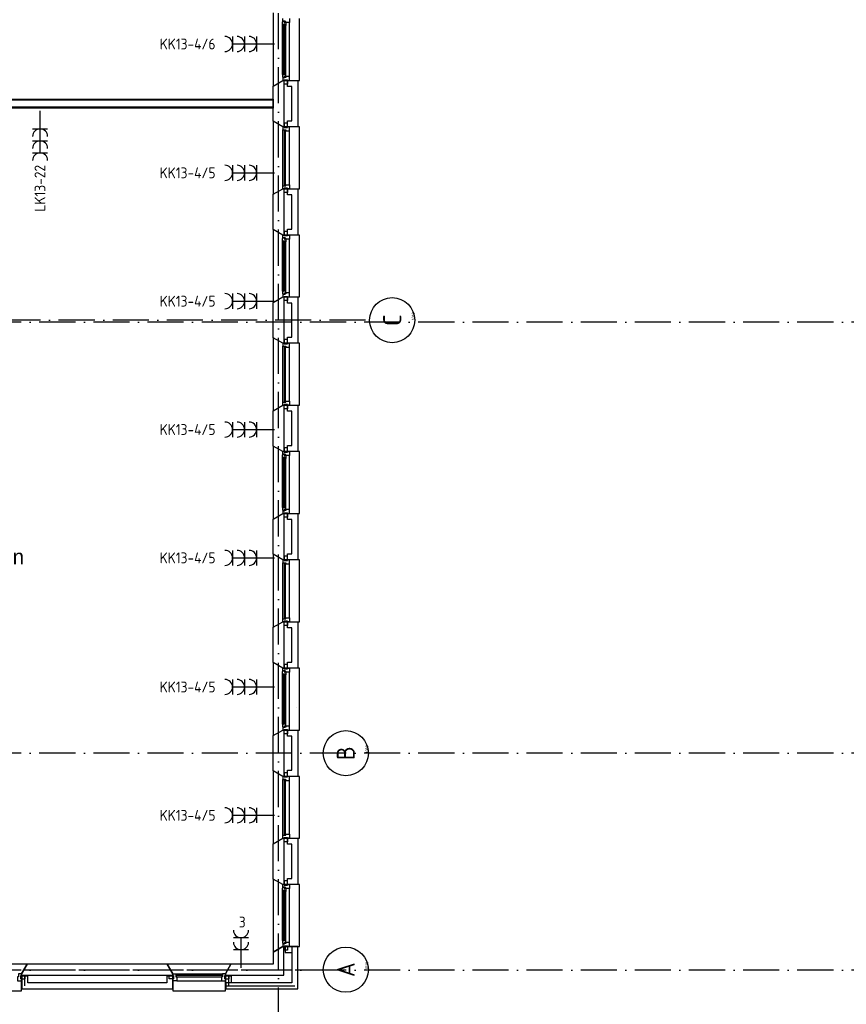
# Model space of a CAD drawing. Header units: millimetres. Extents: x -6587 to 112885, y 244 to 84344.
# Tile 26 of 50: x 79872 to 93613, y 8730 to 25101. Entities that reach past the tile are written whole.
import ezdxf
from ezdxf.enums import TextEntityAlignment as Align

# ---------------------------------------------------------------- set-up
doc = ezdxf.new("R2010")
doc.units = ezdxf.units.MM
doc.header["$LTSCALE"] = 100
doc.linetypes.add('DASHDOT', pattern=[9, 6, -1.5, 0, -1.5])
doc.layers.get('0').update_dxf_attribs({"linetype": 'CONTINUOUS'})
for name, color, linetype in [('AL$1----_ALGEMEEN', 7, 'CONTINUOUS'), ('AL$7----_STRAMIEN', 1, 'DASHDOT'), ('AL21----_BUITENWAND', 4, 'CONTINUOUS'), ('AL21K---_ISOLATIE', 1, 'CONTINUOUS'), ('AL22----_BINNENWAND', 7, 'CONTINUOUS'), ('AL28----_KONSTRUKTIE', 3, 'CONTINUOUS'), ('AL31----_BUITENKOZ', 7, 'CONTINUOUS'), ('ALN-----_BLOCKNAAM', 2, 'CONTINUOUS'), ('ALXA3---_VOLZWART', 14, 'CONTINUOUS'), ('BOUW', 8, 'CONTINUOUS'), ('EB62203-_ATTRIB', 2, 'CONTINUOUS'), ('EL62203-_KRACHT-WCD230', 3, 'CONTINUOUS')]:
    doc.layers.add(name, color=color, linetype=linetype)
doc.styles.add('1_8', font='iso', dxfattribs={"width": 0.7, "height": 1.8})
doc.styles.add('BURO-025', font='BUROFONT.shx', dxfattribs={"height": 250})
doc.styles.add('NORATT', font='isocp.shx')
doc.styles.get("Standard").update_dxf_attribs({"font": 'iso.shx'})

# ---------------------------------------------------------------- blocks, each defined once
blk = doc.blocks.new('ES3W2A')
for p, q in [((1.25, 2), (-1.25, 2)), ((1.25, 2), (-1.25, 2)), ((0, 2), (0, -3)), ((0, 2), (0, -3)), ((1.25, 0), (-1.25, 0)), ((1.25, 0), (-1.25, 0))]:
    blk.add_line(p, q)
for centre in [(0, 3.25), (0, 3.25), (0, 1.25), (0, 1.25)]:
    blk.add_arc(centre, 1.25, 180, 0)
for tag, style, flags, p in [('VERMOGEN', 'NORATT', 9, (-2.5, 5)), ('VERMOGEN', '1_8', 9, (-2.5, 5)), ('GROEP', 'NORATT', 8, (0, 5)), ('GROEP', '1_8', 8, (0, 5)), ('SCHAK', 'NORATT', 8, (2.5, 5)), ('SCHAK', '1_8', 8, (2.5, 5)), ('GELIJK', 'NORATT', 9, (5, 5)), ('GELIJK', '1_8', 9, (5, 5)), ('TAL', 'NORATT', 8, (2.5, 5)), ('TAL', '1_8', 8, (2.5, 5)), ('KAST', 'NORATT', 9, (7, 5)), ('KAST', '1_8', 9, (7, 5))]:
    blk.add_attdef(tag, text='', height=1.8, rotation=90, dxfattribs=dict(style=style, flags=flags)).set_placement(p, align=Align.MIDDLE_CENTER)
at = {"width": 0.7, "flags": 8}
for style in ['NORATT', '1_8']:
    blk.add_attdef('DOEL', text='', height=1.8, rotation=90, dxfattribs=dict(at, style=style)).set_placement((-2.5, 5), align=Align.MIDDLE_LEFT)
at = {"flags": 9}
for style in ['NORATT', '1_8']:
    blk.add_attdef('M_CODE', text='', height=1.8, dxfattribs=dict(at, style=style)).set_placement((0, 0), align=Align.MIDDLE_CENTER)
blk = doc.blocks.new('ES3W3A')
at = {"color": 0}
for p, q in [((1.25, 4), (-1.25, 4)), ((1.25, 4), (-1.25, 4)), ((1.25, 4), (-1.25, 4)), ((1.25, 4), (-1.25, 4)), ((0, 4), (0, -3)), ((0, 4), (0, -3)), ((0, 4), (0, -3)), ((0, 4), (0, -3)), ((1.25, 2), (-1.25, 2)), ((1.25, 2), (-1.25, 2)), ((1.25, 2), (-1.25, 2)), ((1.25, 2), (-1.25, 2)), ((1.25, 0), (-1.25, 0)), ((1.25, 0), (-1.25, 0)), ((1.25, 0), (-1.25, 0)), ((1.25, 0), (-1.25, 0))]:
    blk.add_line(p, q, dxfattribs=at)
for centre in [(0, 5.25), (0, 5.25), (0, 5.25), (0, 5.25), (0, 3.25), (0, 3.25), (0, 3.25), (0, 3.25), (0, 1.25), (0, 1.25), (0, 1.25), (0, 1.25)]:
    blk.add_arc(centre, 1.25, 180, 0, dxfattribs=at)
for tag, style, flags, p in [('VERMOGEN', 'NORATT', 9, (-2.5, 6.5)), ('VERMOGEN', '1_8', 9, (-2.5, 6.5)), ('VERMOGEN', 'NORATT', 9, (-2.5, 6.5)), ('GROEP', 'NORATT', 8, (0, 7)), ('GROEP', '1_8', 8, (0, 7)), ('GROEP', 'NORATT', 8, (0, 7)), ('KAST', 'NORATT', 9, (2.5, 6.5)), ('KAST', '1_8', 9, (2.5, 6.5)), ('KAST', 'NORATT', 9, (2.5, 6.5))]:
    blk.add_attdef(tag, text='', height=1.8, rotation=90, dxfattribs=dict(at, style=style, flags=flags)).set_placement(p, align=Align.MIDDLE)
at = {"style": 'NORATT', "flags": 9}
blk.add_attdef('GELIJK', text='', height=1.8, rotation=90, dxfattribs=at).set_placement((5, 7), align=Align.MIDDLE_CENTER)
blk.add_attdef('GELIJK', text='', height=1.8, rotation=90, dxfattribs=at).set_placement((5, 7), align=Align.MIDDLE_CENTER)
at = {"color": 0, "width": 0.7, "flags": 8}
for tag, style, p in [('SCHAK', 'NORATT', (2.5, 6.625)), ('SCHAK', '1_8', (2.5, 6.625)), ('SCHAK', 'NORATT', (2.5, 6.625)), ('TAL', 'NORATT', (1.5, -1.5)), ('TAL', '1_8', (1.5, -1.5)), ('TAL', 'NORATT', (1.5, -1.5))]:
    blk.add_attdef(tag, text='', height=1.8, rotation=90, dxfattribs=dict(at, style=style)).set_placement(p, align=Align.MIDDLE)
for style in ['NORATT', '1_8', 'NORATT']:
    blk.add_attdef('DOEL', text='', height=1.8, rotation=90, dxfattribs=dict(at, style=style)).set_placement((-2.75, -2.25), align=Align.MIDDLE_LEFT)
at = {"style": 'NORATT', "flags": 9}
blk.add_attdef('M_CODE', text='', height=1.8, dxfattribs=at).set_placement((0, 0), align=Align.MIDDLE_CENTER)
blk.add_attdef('M_CODE', text='', height=1.8, dxfattribs=at).set_placement((0, 0), align=Align.MIDDLE_CENTER)
blk = doc.blocks.new('1010')
at = {"layer": 'AL$7----_STRAMIEN', "color": 7, "linetype": 'Continuous'}
blk.add_circle((0, 750), 750, dxfattribs=at)
at = {"layer": 'AL$7----_STRAMIEN', "color": 3, "linetype": 'Continuous'}
blk.add_attdef('STR-NAAM', text='', height=600, rotation=360, dxfattribs=at).set_placement((0, 750), align=Align.MIDDLE)
at = {"layer": 'ALN-----_BLOCKNAAM', "linetype": 'Continuous'}
blk.add_text('1010', height=100, dxfattribs=at).set_placement((0, 0))

msp = doc.modelspace()

# ---------------------------------------------------------------- linework, layer by layer
at = {"layer": 'AL$1----_ALGEMEEN', "color": 8}
msp.add_line((84474.8, 13665), (84474.8, 13665), dxfattribs=at)
at = {"layer": 'AL$7----_STRAMIEN', "color": 1}
for p, q in [((84174.8, 7509.2), (84174.8, 76734.4)), ((94298.3, 20073.8), (16060, 20073.8)), ((85619.2, 20105), (73179.8, 20105)), ((94298.3, 12904.9), (16060, 12904.9)), ((94298.3, 9298.7), (16060, 9298.7)), ((66451.1, 9305), (84848.1, 9305))]:
    msp.add_line(p, q, dxfattribs=at)
at = {"layer": 'AL21----_BUITENWAND', "color": 8}
for p, q in [((84325.8, 23990), (84325.8, 24090)), ((84325.8, 24090), (84494.8, 24090)), ((84494.8, 24090), (84494.8, 23320)), ((84394.8, 23990), (84325.8, 23990)), ((84394.8, 23420), (84394.8, 23990)), ((84325.8, 23420), (84394.8, 23420)), ((84325.8, 23320), (84325.8, 23420)), ((84494.8, 23320), (84325.8, 23320)), ((84325.8, 22190), (84325.8, 22290)), ((84325.8, 22290), (84494.8, 22290)), ((84494.8, 22290), (84494.8, 21520)), ((84394.8, 22190), (84325.8, 22190)), ((84394.8, 21620), (84394.8, 22190)), ((84325.8, 21620), (84394.8, 21620)), ((84325.8, 21520), (84325.8, 21620)), ((84494.8, 21520), (84325.8, 21520)), ((84325.8, 20390), (84325.8, 20490)), ((84325.8, 20490), (84494.8, 20490)), ((84494.8, 20490), (84494.8, 19720)), ((84394.8, 20390), (84325.8, 20390)), ((84394.8, 19820), (84394.8, 20390)), ((84325.8, 19820), (84394.8, 19820)), ((84325.8, 19720), (84325.8, 19820)), ((84494.8, 19720), (84325.8, 19720)), ((84325.8, 18590), (84325.8, 18690)), ((84325.8, 18690), (84494.8, 18690)), ((84494.8, 18690), (84494.8, 17920)), ((84394.8, 18590), (84325.8, 18590)), ((84394.8, 18020), (84394.8, 18590)), ((84325.8, 18020), (84394.8, 18020)), ((84325.8, 17920), (84325.8, 18020)), ((84494.8, 17920), (84325.8, 17920)), ((84325.8, 16790), (84325.8, 16890)), ((84325.8, 16890), (84494.8, 16890)), ((84494.8, 16890), (84494.8, 16120)), ((84394.8, 16790), (84325.8, 16790)), ((84394.8, 16220), (84394.8, 16790)), ((84325.8, 16220), (84394.8, 16220)), ((84325.8, 16120), (84325.8, 16220)), ((84494.8, 16120), (84325.8, 16120)), ((84325.8, 14990), (84325.8, 15090)), ((84325.8, 15090), (84494.8, 15090)), ((84494.8, 15090), (84494.8, 14320)), ((84394.8, 14990), (84325.8, 14990)), ((84394.8, 14420), (84394.8, 14990)), ((84325.8, 14420), (84394.8, 14420)), ((84325.8, 14320), (84325.8, 14420)), ((84494.8, 14320), (84325.8, 14320)), ((84325.8, 13190), (84325.8, 13290)), ((84325.8, 13290), (84494.8, 13290)), ((84494.8, 13290), (84494.8, 12520)), ((84394.8, 13190), (84325.8, 13190)), ((84394.8, 12620), (84394.8, 13190)), ((84325.8, 12620), (84394.8, 12620)), ((84325.8, 12520), (84325.8, 12620)), ((84494.8, 12520), (84325.8, 12520)), ((84325.8, 11390), (84325.8, 11490)), ((84325.8, 11490), (84494.8, 11490)), ((84494.8, 11490), (84494.8, 10720)), ((84394.8, 11390), (84325.8, 11390)), ((84394.8, 10820), (84394.8, 11390)), ((84325.8, 10820), (84394.8, 10820)), ((84325.8, 10720), (84325.8, 10820)), ((84494.8, 10720), (84325.8, 10720)), ((84494.8, 9690), (84284.8, 9690)), ((84284.8, 9690), (84284.8, 9590)), ((84494.8, 9690), (84394.8, 9690)), ((84394.8, 9690), (84394.8, 9085)), ((84394.8, 9690), (84394.8, 9085)), ((84494.8, 9690), (84394.8, 9690)), ((84494.8, 8985), (84494.8, 9690)), ((84494.8, 8985), (84494.8, 9690)), ((84494.8, 8985), (84494.8, 9690)), ((84284.8, 9590), (84394.8, 9590)), ((84394.8, 9590), (84394.8, 9085)), ((80009.8, 9195), (79909.8, 9195)), ((79909.8, 9195), (79909.8, 8985)), ((80009.8, 9085), (80009.8, 9195)), ((82316.8, 9195), (82316.8, 9085)), ((82416.8, 9195), (82316.8, 9195)), ((82416.8, 8985), (82416.8, 9195)), ((83291.8, 9195), (83291.8, 8985)), ((83391.8, 9195), (83291.8, 9195)), ((83391.8, 9085), (83391.8, 9195)), ((82316.8, 9085), (80009.8, 9085)), ((84394.8, 9085), (83299.8, 9085)), ((83299.8, 9085), (83299.8, 8985)), ((84394.8, 9085), (83299.8, 9085)), ((83299.8, 9085), (83299.8, 8985)), ((84394.8, 9085), (83391.8, 9085)), ((79909.8, 8985), (82416.8, 8985)), ((83291.8, 8985), (84494.8, 8985)), ((83299.8, 8985), (84494.8, 8985)), ((83299.8, 8985), (84494.8, 8985))]:
    msp.add_line(p, q, dxfattribs=at)
at = {"layer": 'AL21K---_ISOLATIE', "color": 8, "linetype": 'Continuous'}
for p, q in [((84264.8, 23990), (84264.8, 23420)), ((84264.8, 22190), (84264.8, 21620)), ((84264.8, 20390), (84264.8, 19820)), ((84264.8, 18590), (84264.8, 18020)), ((84264.8, 16790), (84264.8, 16220)), ((84264.8, 14990), (84264.8, 14420)), ((84264.8, 13190), (84264.8, 12620)), ((84264.8, 11390), (84264.8, 10820))]:
    msp.add_line(p, q, dxfattribs=at)
at = {"layer": 'AL22----_BINNENWAND', "color": 8}
for p, q in [((78174.8, 23780), (84084.8, 23780)), ((84084.8, 23780), (84084.8, 23630)), ((84084.8, 23630), (78174.8, 23630))]:
    msp.add_line(p, q, dxfattribs=at)
at = {"layer": 'AL22----_BINNENWAND', "color": 8, "linetype": 'Continuous'}
for p, q in [((84084.8, 23765), (78174.8, 23765)), ((84084.8, 23645), (78174.8, 23645))]:
    msp.add_line(p, q, dxfattribs=at)
at = {"layer": 'AL28----_KONSTRUKTIE', "color": 8}
for p, q in [((84084.8, 23997.6), (84244.8, 24090)), ((84244.8, 24090), (84264.8, 24090)), ((84264.8, 24090), (84264.8, 23320)), ((84084.8, 23412.4), (84084.8, 23997.6)), ((84244.8, 23320), (84084.8, 23412.4)), ((84264.8, 23320), (84244.8, 23320)), ((84084.8, 22197.6), (84244.8, 22290)), ((84244.8, 22290), (84264.8, 22290)), ((84264.8, 22290), (84264.8, 21520)), ((84394.8, 22290), (84394.8, 22290)), ((84084.8, 21612.4), (84084.8, 22197.6)), ((84244.8, 21520), (84084.8, 21612.4)), ((84264.8, 21520), (84244.8, 21520)), ((84084.8, 20397.6), (84244.8, 20490)), ((84244.8, 20490), (84264.8, 20490)), ((84264.8, 20490), (84264.8, 19720)), ((84084.8, 19812.4), (84084.8, 20397.6)), ((84244.8, 19720), (84084.8, 19812.4)), ((84264.8, 19720), (84244.8, 19720)), ((84084.8, 18597.6), (84244.8, 18690)), ((84244.8, 18690), (84264.8, 18690)), ((84264.8, 18690), (84264.8, 17920)), ((84084.8, 18012.4), (84084.8, 18597.6)), ((84244.8, 17920), (84084.8, 18012.4)), ((84264.8, 17920), (84244.8, 17920)), ((84084.8, 16797.6), (84244.8, 16890)), ((84244.8, 16890), (84264.8, 16890)), ((84264.8, 16890), (84264.8, 16120)), ((84084.8, 16212.4), (84084.8, 16797.6)), ((84244.8, 16120), (84084.8, 16212.4)), ((84264.8, 16120), (84244.8, 16120)), ((84084.8, 14997.6), (84244.8, 15090)), ((84244.8, 15090), (84264.8, 15090)), ((84264.8, 15090), (84264.8, 14320)), ((84084.8, 14412.4), (84084.8, 14997.6)), ((84244.8, 14320), (84084.8, 14412.4)), ((84264.8, 14320), (84244.8, 14320)), ((84084.8, 13197.6), (84244.8, 13290)), ((84244.8, 13290), (84264.8, 13290)), ((84264.8, 13290), (84264.8, 12520)), ((84084.8, 12612.4), (84084.8, 13197.6)), ((84244.8, 12520), (84084.8, 12612.4)), ((84264.8, 12520), (84244.8, 12520)), ((84084.8, 11397.6), (84244.8, 11490)), ((84244.8, 11490), (84264.8, 11490)), ((84264.8, 11490), (84264.8, 10720)), ((84084.8, 10812.4), (84084.8, 11397.6)), ((84244.8, 10720), (84084.8, 10812.4)), ((84264.8, 10720), (84244.8, 10720)), ((79994.2, 9395), (79901.8, 9235)), ((82324.5, 9395), (79994.2, 9395)), ((82416.8, 9235), (82324.5, 9395)), ((79901.8, 9235), (79901.8, 9215)), ((79901.8, 9215), (82416.8, 9215)), ((82416.8, 9215), (82416.8, 9235))]:
    msp.add_line(p, q, dxfattribs=at)
at = {"layer": 'AL28----_KONSTRUKTIE', "color": 8, "linetype": 'Continuous'}
for p, q in [((84244.8, 9690), (84084.8, 9597.6)), ((84264.8, 9690), (84244.8, 9690)), ((84264.8, 9215), (84264.8, 9690)), ((84084.8, 9597.6), (84084.8, 9395)), ((83384.2, 9395), (83291.8, 9235)), ((84084.8, 9395), (83384.2, 9395)), ((83291.8, 9235), (83291.8, 9215)), ((83291.8, 9215), (84264.8, 9215))]:
    msp.add_line(p, q, dxfattribs=at)
at = {"layer": 'AL31----_BUITENKOZ', "color": 8}
for p, q in [((84084.8, 25212.4), (84084.8, 23997.6)), ((84241.8, 25063.3), (84246.1, 25065.7)), ((84241.8, 25020.8), (84241.8, 25063.3)), ((84244.8, 25076), (84244.8, 25120)), ((84280.8, 25076), (84244.8, 25076)), ((84246.1, 25065.7), (84246.1, 25072.8)), ((84246.1, 25072.8), (84275.8, 25072.8)), ((84275.8, 25072.8), (84275.8, 25050.3)), ((84275.8, 25050.3), (84280.8, 25050.3)), ((84280.8, 25070), (84280.8, 25076)), ((84295.8, 25070), (84280.8, 25070)), ((84280.8, 25050.3), (84280.8, 25058.3)), ((84280.8, 25058.3), (84295.8, 25058.3)), ((84295.8, 25053), (84295.8, 25070)), ((84295.8, 25058.3), (84295.8, 25053)), ((84358.8, 25053), (84295.8, 25053)), ((84295.8, 25053), (84295.8, 25005.9)), ((84358.8, 25120), (84358.8, 25053)), ((84358.8, 24157), (84358.8, 25053)), ((84524.8, 24090), (84524.8, 25120)), ((84282.8, 25020.8), (84241.8, 25020.8)), ((84241.8, 24189.2), (84241.8, 25020.8)), ((84244.1, 25020.8), (84257.7, 25020.8)), ((84244.1, 25003.8), (84244.1, 25020.8)), ((84257.7, 25003.8), (84244.1, 25003.8)), ((84257.7, 25020.8), (84257.7, 25003.8)), ((84282.8, 25003.8), (84282.8, 25020.8)), ((84295.8, 25005.9), (84282.8, 25003.8)), ((84295.8, 24204.1), (84295.8, 25005.9)), ((84084.8, 23997.6), (84244.8, 24090)), ((84282.8, 24189.2), (84241.8, 24189.2)), ((84241.8, 24189.2), (84241.8, 24146.7)), ((84241.8, 24146.7), (84246.1, 24144.2)), ((84257.7, 24206.2), (84244.1, 24206.2)), ((84244.1, 24206.2), (84244.1, 24189.2)), ((84244.1, 24189.2), (84257.7, 24189.2)), ((84280.8, 24134), (84244.8, 24134)), ((84244.8, 24134), (84244.8, 24090)), ((84244.8, 24090), (84524.8, 24090)), ((84244.8, 24090), (84269.8, 24090)), ((84246.1, 24144.2), (84246.1, 24137.2)), ((84246.1, 24137.2), (84275.8, 24137.2)), ((84257.7, 24189.2), (84257.7, 24206.2)), ((84269.8, 24100), (84325.8, 24100)), ((84269.8, 24029), (84269.8, 24100)), ((84269.8, 24090), (84269.8, 24100)), ((84269.8, 24100), (84325.8, 24100)), ((84275.8, 24137.2), (84275.8, 24159.7)), ((84275.8, 24159.7), (84280.8, 24159.7)), ((84280.8, 24159.7), (84280.8, 24151.7)), ((84280.8, 24151.7), (84295.8, 24151.7)), ((84295.8, 24140), (84280.8, 24140)), ((84280.8, 24140), (84280.8, 24134)), ((84295.8, 24204.1), (84282.8, 24206.2)), ((84282.8, 24206.2), (84282.8, 24189.2)), ((84295.8, 24157), (84295.8, 24204.1)), ((84358.8, 24157), (84295.8, 24157)), ((84295.8, 24157), (84295.8, 24140)), ((84295.8, 24151.7), (84295.8, 24157)), ((84325.8, 24100), (84325.8, 24029)), ((84325.8, 24100), (84325.8, 24090)), ((84325.8, 24090), (84358.8, 24090)), ((84358.8, 24090), (84358.8, 24157)), ((84325.8, 24029), (84269.8, 24029)), ((84244.8, 23320), (84084.8, 23412.4)), ((84084.8, 23412.4), (84084.8, 22197.6)), ((84524.8, 23320), (84244.8, 23320)), ((84244.8, 22340), (84244.8, 23270)), ((84325.8, 23381), (84269.8, 23381)), ((84269.8, 23381), (84269.8, 23310)), ((84269.8, 23310), (84325.8, 23310)), ((84325.8, 23310), (84325.8, 23381)), ((84358.8, 22357), (84358.8, 23253)), ((84524.8, 22290), (84524.8, 23320)), ((84084.8, 22197.6), (84244.8, 22290)), ((84244.8, 22290), (84524.8, 22290)), ((84269.8, 22300), (84325.8, 22300)), ((84269.8, 22229), (84269.8, 22300)), ((84325.8, 22300), (84325.8, 22229)), ((84325.8, 22229), (84269.8, 22229)), ((84244.8, 21520), (84084.8, 21612.4)), ((84084.8, 21612.4), (84084.8, 20397.6)), ((84241.8, 21463.3), (84246.1, 21465.7)), ((84241.8, 21420.8), (84241.8, 21463.3)), ((84524.8, 21520), (84244.8, 21520)), ((84244.8, 21520), (84269.8, 21520)), ((84244.8, 21476), (84244.8, 21520)), ((84280.8, 21476), (84244.8, 21476)), ((84246.1, 21465.7), (84246.1, 21472.8)), ((84246.1, 21472.8), (84275.8, 21472.8)), ((84325.8, 21581), (84269.8, 21581)), ((84269.8, 21581), (84269.8, 21510)), ((84269.8, 21520), (84269.8, 21510)), ((84269.8, 21510), (84325.8, 21510)), ((84269.8, 21510), (84325.8, 21510)), ((84275.8, 21472.8), (84275.8, 21450.3)), ((84275.8, 21450.3), (84280.8, 21450.3)), ((84280.8, 21470), (84280.8, 21476)), ((84295.8, 21470), (84280.8, 21470)), ((84280.8, 21450.3), (84280.8, 21458.3)), ((84280.8, 21458.3), (84295.8, 21458.3)), ((84295.8, 21453), (84295.8, 21470)), ((84295.8, 21458.3), (84295.8, 21453)), ((84358.8, 21453), (84295.8, 21453)), ((84295.8, 21453), (84295.8, 21405.9)), ((84325.8, 21510), (84325.8, 21581)), ((84325.8, 21510), (84325.8, 21520)), ((84325.8, 21520), (84358.8, 21520)), ((84358.8, 21520), (84358.8, 21453)), ((84358.8, 20557), (84358.8, 21453)), ((84524.8, 20490), (84524.8, 21520)), ((84282.8, 21420.8), (84241.8, 21420.8)), ((84241.8, 20589.2), (84241.8, 21420.8)), ((84244.1, 21420.8), (84257.7, 21420.8)), ((84244.1, 21403.8), (84244.1, 21420.8)), ((84257.7, 21403.8), (84244.1, 21403.8)), ((84257.7, 21420.8), (84257.7, 21403.8)), ((84282.8, 21403.8), (84282.8, 21420.8)), ((84295.8, 21405.9), (84282.8, 21403.8)), ((84295.8, 20604.1), (84295.8, 21405.9)), ((84084.8, 20397.6), (84244.8, 20490)), ((84282.8, 20589.2), (84241.8, 20589.2)), ((84241.8, 20589.2), (84241.8, 20546.7)), ((84241.8, 20546.7), (84246.1, 20544.2)), ((84257.7, 20606.2), (84244.1, 20606.2)), ((84244.1, 20606.2), (84244.1, 20589.2)), ((84244.1, 20589.2), (84257.7, 20589.2)), ((84280.8, 20534), (84244.8, 20534)), ((84244.8, 20534), (84244.8, 20490)), ((84244.8, 20490), (84524.8, 20490)), ((84244.8, 20490), (84269.8, 20490)), ((84246.1, 20544.2), (84246.1, 20537.2)), ((84246.1, 20537.2), (84275.8, 20537.2)), ((84257.7, 20589.2), (84257.7, 20606.2)), ((84269.8, 20500), (84325.8, 20500)), ((84269.8, 20429), (84269.8, 20500)), ((84269.8, 20490), (84269.8, 20500)), ((84269.8, 20500), (84325.8, 20500)), ((84275.8, 20537.2), (84275.8, 20559.7)), ((84275.8, 20559.7), (84280.8, 20559.7)), ((84280.8, 20559.7), (84280.8, 20551.7)), ((84280.8, 20551.7), (84295.8, 20551.7)), ((84295.8, 20540), (84280.8, 20540)), ((84280.8, 20540), (84280.8, 20534)), ((84295.8, 20604.1), (84282.8, 20606.2)), ((84282.8, 20606.2), (84282.8, 20589.2)), ((84295.8, 20557), (84295.8, 20604.1)), ((84358.8, 20557), (84295.8, 20557)), ((84295.8, 20557), (84295.8, 20540)), ((84295.8, 20551.7), (84295.8, 20557)), ((84325.8, 20500), (84325.8, 20429)), ((84325.8, 20500), (84325.8, 20490)), ((84325.8, 20490), (84358.8, 20490)), ((84358.8, 20490), (84358.8, 20557)), ((84325.8, 20429), (84269.8, 20429)), ((84244.8, 19720), (84084.8, 19812.4)), ((84084.8, 19812.4), (84084.8, 18597.6)), ((84524.8, 19720), (84244.8, 19720)), ((84244.8, 18740), (84244.8, 19670)), ((84325.8, 19781), (84269.8, 19781)), ((84269.8, 19781), (84269.8, 19710)), ((84269.8, 19710), (84325.8, 19710)), ((84325.8, 19710), (84325.8, 19781)), ((84358.8, 18757), (84358.8, 19653)), ((84524.8, 18690), (84524.8, 19720)), ((84084.8, 18597.6), (84244.8, 18690)), ((84244.8, 18690), (84524.8, 18690)), ((84269.8, 18700), (84325.8, 18700)), ((84269.8, 18629), (84269.8, 18700)), ((84325.8, 18700), (84325.8, 18629)), ((84325.8, 18629), (84269.8, 18629)), ((84244.8, 17920), (84084.8, 18012.4)), ((84084.8, 18012.4), (84084.8, 16797.6)), ((84241.8, 17863.3), (84246.1, 17865.7)), ((84241.8, 17820.8), (84241.8, 17863.3)), ((84524.8, 17920), (84244.8, 17920)), ((84244.8, 17920), (84269.8, 17920)), ((84244.8, 17876), (84244.8, 17920)), ((84280.8, 17876), (84244.8, 17876)), ((84246.1, 17865.7), (84246.1, 17872.8)), ((84246.1, 17872.8), (84275.8, 17872.8)), ((84325.8, 17981), (84269.8, 17981)), ((84269.8, 17981), (84269.8, 17910)), ((84269.8, 17920), (84269.8, 17910)), ((84269.8, 17910), (84325.8, 17910)), ((84269.8, 17910), (84325.8, 17910)), ((84275.8, 17872.8), (84275.8, 17850.3)), ((84275.8, 17850.3), (84280.8, 17850.3)), ((84280.8, 17870), (84280.8, 17876)), ((84295.8, 17870), (84280.8, 17870)), ((84280.8, 17850.3), (84280.8, 17858.3)), ((84280.8, 17858.3), (84295.8, 17858.3)), ((84295.8, 17853), (84295.8, 17870)), ((84295.8, 17858.3), (84295.8, 17853)), ((84358.8, 17853), (84295.8, 17853)), ((84295.8, 17853), (84295.8, 17805.9)), ((84325.8, 17910), (84325.8, 17981)), ((84325.8, 17910), (84325.8, 17920)), ((84325.8, 17920), (84358.8, 17920)), ((84358.8, 17920), (84358.8, 17853)), ((84358.8, 16957), (84358.8, 17853)), ((84524.8, 16890), (84524.8, 17920)), ((84282.8, 17820.8), (84241.8, 17820.8)), ((84241.8, 16989.2), (84241.8, 17820.8)), ((84244.1, 17820.8), (84257.7, 17820.8)), ((84244.1, 17803.8), (84244.1, 17820.8)), ((84257.7, 17803.8), (84244.1, 17803.8)), ((84257.7, 17820.8), (84257.7, 17803.8)), ((84282.8, 17803.8), (84282.8, 17820.8)), ((84295.8, 17805.9), (84282.8, 17803.8)), ((84295.8, 17004.1), (84295.8, 17805.9)), ((84084.8, 16797.6), (84244.8, 16890)), ((84282.8, 16989.2), (84241.8, 16989.2)), ((84241.8, 16989.2), (84241.8, 16946.7)), ((84241.8, 16946.7), (84246.1, 16944.2)), ((84257.7, 17006.2), (84244.1, 17006.2)), ((84244.1, 17006.2), (84244.1, 16989.2)), ((84244.1, 16989.2), (84257.7, 16989.2)), ((84280.8, 16934), (84244.8, 16934)), ((84244.8, 16934), (84244.8, 16890)), ((84244.8, 16890), (84524.8, 16890)), ((84244.8, 16890), (84269.8, 16890)), ((84246.1, 16944.2), (84246.1, 16937.2)), ((84246.1, 16937.2), (84275.8, 16937.2)), ((84257.7, 16989.2), (84257.7, 17006.2)), ((84269.8, 16900), (84325.8, 16900)), ((84269.8, 16829), (84269.8, 16900)), ((84269.8, 16890), (84269.8, 16900)), ((84269.8, 16900), (84325.8, 16900)), ((84275.8, 16937.2), (84275.8, 16959.7)), ((84275.8, 16959.7), (84280.8, 16959.7)), ((84280.8, 16959.7), (84280.8, 16951.7)), ((84280.8, 16951.7), (84295.8, 16951.7)), ((84295.8, 16940), (84280.8, 16940)), ((84280.8, 16940), (84280.8, 16934)), ((84295.8, 17004.1), (84282.8, 17006.2)), ((84282.8, 17006.2), (84282.8, 16989.2)), ((84295.8, 16957), (84295.8, 17004.1)), ((84358.8, 16957), (84295.8, 16957)), ((84295.8, 16957), (84295.8, 16940)), ((84295.8, 16951.7), (84295.8, 16957)), ((84325.8, 16900), (84325.8, 16829)), ((84325.8, 16900), (84325.8, 16890)), ((84325.8, 16890), (84358.8, 16890)), ((84358.8, 16890), (84358.8, 16957)), ((84325.8, 16829), (84269.8, 16829)), ((84244.8, 16120), (84084.8, 16212.4)), ((84084.8, 16212.4), (84084.8, 14997.6)), ((84524.8, 16120), (84244.8, 16120)), ((84244.8, 15140), (84244.8, 16070)), ((84325.8, 16181), (84269.8, 16181)), ((84269.8, 16181), (84269.8, 16110)), ((84269.8, 16110), (84325.8, 16110)), ((84325.8, 16110), (84325.8, 16181)), ((84358.8, 15157), (84358.8, 16053)), ((84524.8, 15090), (84524.8, 16120)), ((84084.8, 14997.6), (84244.8, 15090)), ((84244.8, 15090), (84524.8, 15090)), ((84269.8, 15100), (84325.8, 15100)), ((84269.8, 15029), (84269.8, 15100)), ((84325.8, 15100), (84325.8, 15029)), ((84325.8, 15029), (84269.8, 15029)), ((84244.8, 14320), (84084.8, 14412.4)), ((84084.8, 14412.4), (84084.8, 13197.6)), ((84241.8, 14263.3), (84246.1, 14265.7)), ((84241.8, 14220.8), (84241.8, 14263.3)), ((84524.8, 14320), (84244.8, 14320)), ((84244.8, 14320), (84269.8, 14320)), ((84244.8, 14276), (84244.8, 14320)), ((84280.8, 14276), (84244.8, 14276)), ((84246.1, 14265.7), (84246.1, 14272.8)), ((84246.1, 14272.8), (84275.8, 14272.8)), ((84325.8, 14381), (84269.8, 14381)), ((84269.8, 14381), (84269.8, 14310)), ((84269.8, 14320), (84269.8, 14310)), ((84269.8, 14310), (84325.8, 14310)), ((84269.8, 14310), (84325.8, 14310)), ((84275.8, 14272.8), (84275.8, 14250.3)), ((84275.8, 14250.3), (84280.8, 14250.3)), ((84280.8, 14270), (84280.8, 14276)), ((84295.8, 14270), (84280.8, 14270)), ((84280.8, 14250.3), (84280.8, 14258.3)), ((84280.8, 14258.3), (84295.8, 14258.3)), ((84295.8, 14253), (84295.8, 14270)), ((84295.8, 14258.3), (84295.8, 14253)), ((84358.8, 14253), (84295.8, 14253)), ((84295.8, 14253), (84295.8, 14205.9)), ((84325.8, 14310), (84325.8, 14381)), ((84325.8, 14310), (84325.8, 14320)), ((84325.8, 14320), (84358.8, 14320)), ((84358.8, 14320), (84358.8, 14253)), ((84358.8, 13357), (84358.8, 14253)), ((84524.8, 13290), (84524.8, 14320)), ((84282.8, 14220.8), (84241.8, 14220.8)), ((84241.8, 13389.2), (84241.8, 14220.8)), ((84244.1, 14220.8), (84257.7, 14220.8)), ((84244.1, 14203.8), (84244.1, 14220.8)), ((84257.7, 14203.8), (84244.1, 14203.8)), ((84257.7, 14220.8), (84257.7, 14203.8)), ((84282.8, 14203.8), (84282.8, 14220.8)), ((84295.8, 14205.9), (84282.8, 14203.8)), ((84295.8, 13404.1), (84295.8, 14205.9)), ((84084.8, 13197.6), (84244.8, 13290)), ((84282.8, 13389.2), (84241.8, 13389.2)), ((84241.8, 13389.2), (84241.8, 13346.7)), ((84241.8, 13346.7), (84246.1, 13344.2)), ((84257.7, 13406.2), (84244.1, 13406.2)), ((84244.1, 13406.2), (84244.1, 13389.2)), ((84244.1, 13389.2), (84257.7, 13389.2)), ((84280.8, 13334), (84244.8, 13334)), ((84244.8, 13334), (84244.8, 13290)), ((84244.8, 13290), (84524.8, 13290)), ((84244.8, 13290), (84269.8, 13290)), ((84246.1, 13344.2), (84246.1, 13337.2)), ((84246.1, 13337.2), (84275.8, 13337.2)), ((84257.7, 13389.2), (84257.7, 13406.2)), ((84269.8, 13300), (84325.8, 13300)), ((84269.8, 13229), (84269.8, 13300)), ((84269.8, 13290), (84269.8, 13300)), ((84269.8, 13300), (84325.8, 13300)), ((84275.8, 13337.2), (84275.8, 13359.7)), ((84275.8, 13359.7), (84280.8, 13359.7)), ((84280.8, 13359.7), (84280.8, 13351.7)), ((84280.8, 13351.7), (84295.8, 13351.7)), ((84295.8, 13340), (84280.8, 13340)), ((84280.8, 13340), (84280.8, 13334)), ((84295.8, 13404.1), (84282.8, 13406.2)), ((84282.8, 13406.2), (84282.8, 13389.2)), ((84295.8, 13357), (84295.8, 13404.1)), ((84358.8, 13357), (84295.8, 13357)), ((84295.8, 13357), (84295.8, 13340)), ((84295.8, 13351.7), (84295.8, 13357)), ((84325.8, 13300), (84325.8, 13229)), ((84325.8, 13300), (84325.8, 13290)), ((84325.8, 13290), (84358.8, 13290)), ((84358.8, 13290), (84358.8, 13357)), ((84325.8, 13229), (84269.8, 13229)), ((84244.8, 12520), (84084.8, 12612.4)), ((84084.8, 12612.4), (84084.8, 11397.6)), ((84524.8, 12520), (84244.8, 12520)), ((84244.8, 11540), (84244.8, 12470)), ((84325.8, 12581), (84269.8, 12581)), ((84269.8, 12581), (84269.8, 12510)), ((84269.8, 12510), (84325.8, 12510)), ((84325.8, 12510), (84325.8, 12581)), ((84358.8, 11557), (84358.8, 12453)), ((84524.8, 11490), (84524.8, 12520)), ((84084.8, 11397.6), (84244.8, 11490)), ((84244.8, 11490), (84524.8, 11490)), ((84269.8, 11500), (84325.8, 11500)), ((84269.8, 11429), (84269.8, 11500)), ((84325.8, 11500), (84325.8, 11429)), ((84325.8, 11429), (84269.8, 11429)), ((84244.8, 10720), (84084.8, 10812.4)), ((84084.8, 10812.4), (84084.8, 9597.6)), ((84241.8, 10663.3), (84246.1, 10665.7)), ((84241.8, 10620.8), (84241.8, 10663.3)), ((84524.8, 10720), (84244.8, 10720)), ((84244.8, 10720), (84269.8, 10720)), ((84244.8, 10676), (84244.8, 10720)), ((84280.8, 10676), (84244.8, 10676)), ((84246.1, 10665.7), (84246.1, 10672.8)), ((84246.1, 10672.8), (84275.8, 10672.8)), ((84325.8, 10781), (84269.8, 10781)), ((84269.8, 10781), (84269.8, 10710)), ((84269.8, 10720), (84269.8, 10710)), ((84269.8, 10710), (84325.8, 10710)), ((84269.8, 10710), (84325.8, 10710)), ((84275.8, 10672.8), (84275.8, 10650.3)), ((84275.8, 10650.3), (84280.8, 10650.3)), ((84280.8, 10670), (84280.8, 10676)), ((84295.8, 10670), (84280.8, 10670)), ((84280.8, 10650.3), (84280.8, 10658.3)), ((84280.8, 10658.3), (84295.8, 10658.3)), ((84295.8, 10653), (84295.8, 10670)), ((84295.8, 10658.3), (84295.8, 10653)), ((84358.8, 10653), (84295.8, 10653)), ((84295.8, 10653), (84295.8, 10605.9)), ((84325.8, 10710), (84325.8, 10781)), ((84325.8, 10710), (84325.8, 10720)), ((84325.8, 10720), (84358.8, 10720)), ((84358.8, 10720), (84358.8, 10653)), ((84358.8, 9757), (84358.8, 10653)), ((84524.8, 9690), (84524.8, 10720)), ((84282.8, 10620.8), (84241.8, 10620.8)), ((84241.8, 9789.2), (84241.8, 10620.8)), ((84244.1, 10620.8), (84257.7, 10620.8)), ((84244.1, 10603.8), (84244.1, 10620.8)), ((84257.7, 10603.8), (84244.1, 10603.8)), ((84257.7, 10620.8), (84257.7, 10603.8)), ((84282.8, 10603.8), (84282.8, 10620.8)), ((84295.8, 10605.9), (84282.8, 10603.8)), ((84295.8, 9804.1), (84295.8, 10605.9)), ((84084.8, 9597.6), (84244.8, 9690)), ((84282.8, 9789.2), (84241.8, 9789.2)), ((84241.8, 9789.2), (84241.8, 9746.7)), ((84241.8, 9746.7), (84246.1, 9744.2)), ((84257.7, 9806.2), (84244.1, 9806.2)), ((84244.1, 9806.2), (84244.1, 9789.2)), ((84244.1, 9789.2), (84257.7, 9789.2)), ((84280.8, 9734), (84244.8, 9734)), ((84244.8, 9734), (84244.8, 9690)), ((84244.8, 9690), (84524.8, 9690)), ((84244.8, 9690), (84269.8, 9690)), ((84246.1, 9744.2), (84246.1, 9737.2)), ((84246.1, 9737.2), (84275.8, 9737.2)), ((84257.7, 9789.2), (84257.7, 9806.2)), ((84269.8, 9700), (84325.8, 9700)), ((84269.8, 9629), (84269.8, 9700)), ((84269.8, 9690), (84269.8, 9700)), ((84269.8, 9700), (84325.8, 9700)), ((84275.8, 9737.2), (84275.8, 9759.7)), ((84275.8, 9759.7), (84280.8, 9759.7)), ((84280.8, 9759.7), (84280.8, 9751.7)), ((84280.8, 9751.7), (84295.8, 9751.7)), ((84295.8, 9740), (84280.8, 9740)), ((84280.8, 9740), (84280.8, 9734)), ((84295.8, 9804.1), (84282.8, 9806.2)), ((84282.8, 9806.2), (84282.8, 9789.2)), ((84295.8, 9757), (84295.8, 9804.1)), ((84358.8, 9757), (84295.8, 9757)), ((84295.8, 9757), (84295.8, 9740)), ((84295.8, 9751.7), (84295.8, 9757)), ((84325.8, 9700), (84325.8, 9629)), ((84325.8, 9700), (84325.8, 9690)), ((84325.8, 9690), (84358.8, 9690)), ((84358.8, 9690), (84358.8, 9757)), ((84325.8, 9629), (84269.8, 9629)), ((83384.2, 9395), (82324.5, 9395)), ((82324.5, 9395), (82416.8, 9235)), ((83291.8, 9235), (83384.2, 9395)), ((82355.8, 9154), (82355.8, 9210)), ((82355.8, 9210), (82426.8, 9210)), ((82416.8, 9235), (82416.8, 8955)), ((82426.8, 9210), (82426.8, 9154)), ((82466.8, 9235), (83241.8, 9235)), ((83281.8, 9210), (83281.8, 9154)), ((83352.8, 9210), (83281.8, 9210)), ((83291.8, 8955), (83291.8, 9235)), ((83352.8, 9154), (83352.8, 9210)), ((82426.8, 9154), (82355.8, 9154)), ((82483.8, 9121), (83224.8, 9121)), ((83281.8, 9154), (83352.8, 9154)), ((82416.8, 8955), (83291.8, 8955))]:
    msp.add_line(p, q, dxfattribs=at)
at = {"layer": 'AL31----_BUITENKOZ', "color": 8, "linetype": 'Continuous'}
for p, q in [((84280.8, 25018.8), (84259.8, 25018.8)), ((84259.8, 25018.8), (84259.8, 24191.2)), ((84280.8, 24191.2), (84280.8, 25018.8)), ((84259.8, 24191.2), (84280.8, 24191.2)), ((84269.8, 23320), (84244.8, 23320)), ((84244.8, 23320), (84244.8, 23270)), ((84244.8, 23270), (84244.8, 23270)), ((84244.8, 23270), (84295.8, 23270)), ((84269.8, 23310), (84269.8, 23320)), ((84269.8, 23320), (84269.8, 23320)), ((84325.8, 23310), (84269.8, 23310)), ((84291.8, 23265), (84270.8, 23265)), ((84270.8, 23265), (84270.8, 22345)), ((84291.8, 22345), (84291.8, 23265)), ((84295.8, 23270), (84295.8, 23253)), ((84295.8, 23253), (84358.8, 23253)), ((84358.8, 23320), (84325.8, 23320)), ((84325.8, 23320), (84325.8, 23310)), ((84358.8, 23253), (84358.8, 23320)), ((84358.8, 23253), (84358.8, 23253)), ((84358.8, 23253), (84358.8, 23253)), ((84358.8, 23253), (84358.8, 23253)), ((84358.8, 23253), (84358.8, 23253)), ((84244.8, 22340), (84244.8, 22340)), ((84244.8, 22340), (84295.8, 22340)), ((84244.8, 22290), (84244.8, 22340)), ((84269.8, 22290), (84244.8, 22290)), ((84325.8, 22300), (84269.8, 22300)), ((84269.8, 22300), (84269.8, 22290)), ((84269.8, 22290), (84269.8, 22290)), ((84270.8, 22345), (84291.8, 22345)), ((84295.8, 22340), (84295.8, 22357)), ((84295.8, 22357), (84358.8, 22357)), ((84325.8, 22290), (84325.8, 22300)), ((84358.8, 22290), (84325.8, 22290)), ((84358.8, 22357), (84358.8, 22357)), ((84358.8, 22357), (84358.8, 22357)), ((84358.8, 22357), (84358.8, 22357)), ((84358.8, 22357), (84358.8, 22357)), ((84358.8, 22357), (84358.8, 22290)), ((84280.8, 21418.8), (84259.8, 21418.8)), ((84259.8, 21418.8), (84259.8, 20591.2)), ((84280.8, 20591.2), (84280.8, 21418.8)), ((84259.8, 20591.2), (84280.8, 20591.2)), ((84269.8, 19720), (84244.8, 19720)), ((84244.8, 19720), (84244.8, 19670)), ((84244.8, 19670), (84244.8, 19670)), ((84244.8, 19670), (84295.8, 19670)), ((84269.8, 19710), (84269.8, 19720)), ((84269.8, 19720), (84269.8, 19720)), ((84325.8, 19710), (84269.8, 19710)), ((84291.8, 19665), (84270.8, 19665)), ((84270.8, 19665), (84270.8, 18745)), ((84291.8, 18745), (84291.8, 19665)), ((84295.8, 19670), (84295.8, 19653)), ((84295.8, 19653), (84358.8, 19653)), ((84358.8, 19720), (84325.8, 19720)), ((84325.8, 19720), (84325.8, 19710)), ((84358.8, 19653), (84358.8, 19720)), ((84358.8, 19653), (84358.8, 19653)), ((84358.8, 19653), (84358.8, 19653)), ((84358.8, 19653), (84358.8, 19653)), ((84358.8, 19653), (84358.8, 19653)), ((84244.8, 18740), (84244.8, 18740)), ((84244.8, 18740), (84295.8, 18740)), ((84244.8, 18690), (84244.8, 18740)), ((84269.8, 18690), (84244.8, 18690)), ((84325.8, 18700), (84269.8, 18700)), ((84269.8, 18700), (84269.8, 18690)), ((84269.8, 18690), (84269.8, 18690)), ((84270.8, 18745), (84291.8, 18745)), ((84295.8, 18740), (84295.8, 18757)), ((84295.8, 18757), (84358.8, 18757)), ((84325.8, 18690), (84325.8, 18700)), ((84358.8, 18690), (84325.8, 18690)), ((84358.8, 18757), (84358.8, 18757)), ((84358.8, 18757), (84358.8, 18757)), ((84358.8, 18757), (84358.8, 18757)), ((84358.8, 18757), (84358.8, 18757)), ((84358.8, 18757), (84358.8, 18690)), ((84280.8, 17818.8), (84259.8, 17818.8)), ((84259.8, 17818.8), (84259.8, 16991.2)), ((84280.8, 16991.2), (84280.8, 17818.8)), ((84259.8, 16991.2), (84280.8, 16991.2)), ((84269.8, 16120), (84244.8, 16120)), ((84244.8, 16120), (84244.8, 16070)), ((84244.8, 16070), (84244.8, 16070)), ((84244.8, 16070), (84295.8, 16070)), ((84269.8, 16110), (84269.8, 16120)), ((84269.8, 16120), (84269.8, 16120)), ((84325.8, 16110), (84269.8, 16110)), ((84291.8, 16065), (84270.8, 16065)), ((84270.8, 16065), (84270.8, 15145)), ((84291.8, 15145), (84291.8, 16065)), ((84295.8, 16070), (84295.8, 16053)), ((84295.8, 16053), (84358.8, 16053)), ((84358.8, 16120), (84325.8, 16120)), ((84325.8, 16120), (84325.8, 16110)), ((84358.8, 16053), (84358.8, 16120)), ((84358.8, 16053), (84358.8, 16053)), ((84358.8, 16053), (84358.8, 16053)), ((84358.8, 16053), (84358.8, 16053)), ((84358.8, 16053), (84358.8, 16053)), ((84244.8, 15140), (84244.8, 15140)), ((84244.8, 15140), (84295.8, 15140)), ((84244.8, 15090), (84244.8, 15140)), ((84269.8, 15090), (84244.8, 15090)), ((84325.8, 15100), (84269.8, 15100)), ((84269.8, 15100), (84269.8, 15090)), ((84269.8, 15090), (84269.8, 15090)), ((84270.8, 15145), (84291.8, 15145)), ((84295.8, 15140), (84295.8, 15157)), ((84295.8, 15157), (84358.8, 15157)), ((84325.8, 15090), (84325.8, 15100)), ((84358.8, 15090), (84325.8, 15090)), ((84358.8, 15157), (84358.8, 15157)), ((84358.8, 15157), (84358.8, 15157)), ((84358.8, 15157), (84358.8, 15157)), ((84358.8, 15157), (84358.8, 15157)), ((84358.8, 15157), (84358.8, 15090)), ((84280.8, 14218.8), (84259.8, 14218.8)), ((84259.8, 14218.8), (84259.8, 13391.2)), ((84280.8, 13391.2), (84280.8, 14218.8)), ((84259.8, 13391.2), (84280.8, 13391.2)), ((84269.8, 12520), (84244.8, 12520)), ((84244.8, 12520), (84244.8, 12470)), ((84244.8, 12470), (84244.8, 12470)), ((84244.8, 12470), (84295.8, 12470)), ((84269.8, 12510), (84269.8, 12520)), ((84269.8, 12520), (84269.8, 12520)), ((84325.8, 12510), (84269.8, 12510)), ((84291.8, 12465), (84270.8, 12465)), ((84270.8, 12465), (84270.8, 11545)), ((84291.8, 11545), (84291.8, 12465)), ((84295.8, 12470), (84295.8, 12453)), ((84295.8, 12453), (84358.8, 12453)), ((84358.8, 12520), (84325.8, 12520)), ((84325.8, 12520), (84325.8, 12510)), ((84358.8, 12453), (84358.8, 12520)), ((84358.8, 12453), (84358.8, 12453)), ((84358.8, 12453), (84358.8, 12453)), ((84358.8, 12453), (84358.8, 12453)), ((84358.8, 12453), (84358.8, 12453)), ((84244.8, 11540), (84244.8, 11540)), ((84244.8, 11540), (84295.8, 11540)), ((84244.8, 11490), (84244.8, 11540)), ((84269.8, 11490), (84244.8, 11490)), ((84325.8, 11500), (84269.8, 11500)), ((84269.8, 11500), (84269.8, 11490)), ((84269.8, 11490), (84269.8, 11490)), ((84270.8, 11545), (84291.8, 11545)), ((84295.8, 11540), (84295.8, 11557)), ((84295.8, 11557), (84358.8, 11557)), ((84325.8, 11490), (84325.8, 11500)), ((84358.8, 11490), (84325.8, 11490)), ((84358.8, 11557), (84358.8, 11557)), ((84358.8, 11557), (84358.8, 11557)), ((84358.8, 11557), (84358.8, 11557)), ((84358.8, 11557), (84358.8, 11557)), ((84358.8, 11557), (84358.8, 11490)), ((84280.8, 10618.8), (84259.8, 10618.8)), ((84259.8, 10618.8), (84259.8, 9791.2)), ((84280.8, 9791.2), (84280.8, 10618.8)), ((84259.8, 9791.2), (84280.8, 9791.2)), ((82416.8, 9210), (82416.8, 9235)), ((82416.8, 9235), (82466.8, 9235)), ((82426.8, 9210), (82416.8, 9210)), ((82416.8, 9210), (82416.8, 9210)), ((82426.8, 9154), (82426.8, 9210)), ((82466.8, 9235), (82466.8, 9235)), ((82466.8, 9235), (82466.8, 9184)), ((82466.8, 9184), (82483.8, 9184)), ((82471.8, 9209), (82471.8, 9188)), ((83236.8, 9209), (82471.8, 9209)), ((82471.8, 9188), (83236.8, 9188)), ((82483.8, 9184), (82483.8, 9121)), ((83241.8, 9184), (83224.8, 9184)), ((83224.8, 9184), (83224.8, 9121)), ((83236.8, 9188), (83236.8, 9209)), ((83241.8, 9235), (83241.8, 9235)), ((83241.8, 9235), (83241.8, 9184)), ((83291.8, 9235), (83241.8, 9235)), ((83281.8, 9154), (83281.8, 9210)), ((83281.8, 9210), (83291.8, 9210)), ((83291.8, 9210), (83291.8, 9235)), ((83291.8, 9210), (83291.8, 9210)), ((82416.8, 9121), (82416.8, 9154)), ((82416.8, 9154), (82426.8, 9154)), ((82483.8, 9121), (82416.8, 9121)), ((82483.8, 9121), (82483.8, 9121)), ((82483.8, 9121), (82483.8, 9121)), ((82483.8, 9121), (82483.8, 9121)), ((82483.8, 9121), (82483.8, 9121)), ((83224.8, 9121), (83224.8, 9121)), ((83224.8, 9121), (83224.8, 9121)), ((83224.8, 9121), (83224.8, 9121)), ((83224.8, 9121), (83224.8, 9121)), ((83224.8, 9121), (83291.8, 9121)), ((83291.8, 9154), (83281.8, 9154)), ((83291.8, 9121), (83291.8, 9154))]:
    msp.add_line(p, q, dxfattribs=at)
at = {"layer": 'AL31----_BUITENKOZ', "color": 8}
for points in [[(79901.8, 9235), (79994.2, 9395), (78934.5, 9395), (79026.8, 9235), (79026.8, 8955), (79901.8, 8955)], [(79891.8, 9210), (79891.8, 9154), (79962.8, 9154), (79962.8, 9210)]]:
    msp.add_lwpolyline(points, close=True, dxfattribs=at)
at = {"layer": 'AL31----_BUITENKOZ', "color": 8, "linetype": 'Continuous'}
msp.add_lwpolyline([(79851.8, 9235), (79851.8, 9235), (79851.8, 9184), (79834.8, 9184), (79834.8, 9121), (79834.8, 9121), (79834.8, 9121), (79834.8, 9121), (79834.8, 9121), (79901.8, 9121), (79901.8, 9154), (79891.8, 9154), (79891.8, 9210), (79901.8, 9210), (79901.8, 9210), (79901.8, 9235)], close=True, dxfattribs=at)
at = {"layer": 'ALXA3---_VOLZWART', "color": 8}
for p, q in [((79959.8, 9035), (79959.8, 9195)), ((83341.8, 9195), (83341.8, 9035)), ((83299.8, 9035), (84444.8, 9035)), ((83341.8, 9035), (84444.8, 9035))]:
    msp.add_line(p, q, dxfattribs=at)

# ---------------------------------------------------------------- block references
at = {"layer": 'AL$7----_STRAMIEN', "xscale": 0.5, "yscale": 0.5, "zscale": 0.5, "rotation": 90}
for p, values in [((86439, 20105), {'STR-NAAM': 'C'}), ((85667.9, 12905), {'STR-NAAM': 'B'}), ((85667.9, 9305), {'STR-NAAM': 'A'})]:
    msp.add_blockref('1010', p, dxfattribs=at).add_auto_attribs(values)
at = {"layer": 'EL62203-_KRACHT-WCD230'}
ref = msp.add_blockref('ES3W3A', (83809.3, 24696.7), dxfattribs=dict(at, xscale=100, yscale=100, zscale=100, rotation=90))
ref.add_attrib('GROEP', 'KK13-4/6', dxfattribs={"layer": 'EB62203-_ATTRIB', "color": 1, "height": 180, "style": 'NORATT', "flags": 8}).set_placement((82663.2, 24696.7), align=Align.MIDDLE)
ref = msp.add_blockref('ES3W3A', (80211.4, 23285.3), dxfattribs=dict(at, xscale=100, yscale=100, zscale=100, rotation=180))
ref.add_attrib('GROEP', 'LK13-22', dxfattribs={"layer": 'EB62203-_ATTRIB', "color": 1, "height": 180, "rotation": 90, "style": 'NORATT', "flags": 8}).set_placement((80208.6, 22297.9), align=Align.MIDDLE)
ref = msp.add_blockref('ES3W3A', (83809.3, 22554.1), dxfattribs=dict(at, xscale=100, yscale=100, zscale=100, rotation=90))
ref.add_attrib('GROEP', 'KK13-4/5', dxfattribs={"layer": 'EB62203-_ATTRIB', "color": 1, "height": 180, "style": 'NORATT', "flags": 8}).set_placement((82663.2, 22554.1), align=Align.MIDDLE)
ref = msp.add_blockref('ES3W3A', (83809.3, 20420.3), dxfattribs=dict(at, xscale=100, yscale=100, zscale=100, rotation=90))
ref.add_attrib('GROEP', 'KK13-4/5', dxfattribs={"layer": 'EB62203-_ATTRIB', "color": 1, "height": 180, "style": 'NORATT', "flags": 8}).set_placement((82663.2, 20420.3), align=Align.MIDDLE)
ref = msp.add_blockref('ES3W3A', (83809.3, 18286.4), dxfattribs=dict(at, xscale=100, yscale=100, zscale=100, rotation=90))
ref.add_attrib('GROEP', 'KK13-4/5', dxfattribs={"layer": 'EB62203-_ATTRIB', "color": 1, "height": 180, "style": 'NORATT', "flags": 8}).set_placement((82663.2, 18286.4), align=Align.MIDDLE)
ref = msp.add_blockref('ES3W3A', (83809.3, 16152.6), dxfattribs=dict(at, xscale=100, yscale=100, zscale=100, rotation=90))
ref.add_attrib('GROEP', 'KK13-4/5', dxfattribs={"layer": 'EB62203-_ATTRIB', "color": 1, "height": 180, "style": 'NORATT', "flags": 8}).set_placement((82663.2, 16152.6), align=Align.MIDDLE)
ref = msp.add_blockref('ES3W3A', (83809.3, 14006.3), dxfattribs=dict(at, xscale=100, yscale=100, zscale=100, rotation=90))
ref.add_attrib('GROEP', 'KK13-4/5', dxfattribs={"layer": 'EB62203-_ATTRIB', "color": 1, "height": 180, "style": 'NORATT', "flags": 8}).set_placement((82663.2, 14006.3), align=Align.MIDDLE)
ref = msp.add_blockref('ES3W3A', (83809.3, 11872.5), dxfattribs=dict(at, xscale=100, yscale=100, zscale=100, rotation=90))
ref.add_attrib('GROEP', 'KK13-4/5', dxfattribs={"layer": 'EB62203-_ATTRIB', "color": 1, "height": 180, "style": 'NORATT', "flags": 8}).set_placement((82663.2, 11872.5), align=Align.MIDDLE)
ref = msp.add_blockref('ES3W2A', (83550.3, 9636.9, 1050), dxfattribs=dict(at, xscale=100, yscale=100, zscale=100))
ref.add_attrib('GROEP', '3', dxfattribs={"layer": 'EB62203-_ATTRIB', "color": 1, "height": 180, "style": '1_8', "flags": 8}).set_placement((83515, 10098.5, 1050), align=Align.MIDDLE_LEFT)

# ---------------------------------------------------------------- texts
at = {"layer": 'BOUW', "style": 'BURO-025'}
msp.add_text('proefopstellingen', height=250, dxfattribs=at).set_placement((77396.1, 16045.7))

doc.saveas('drawing.dxf')
